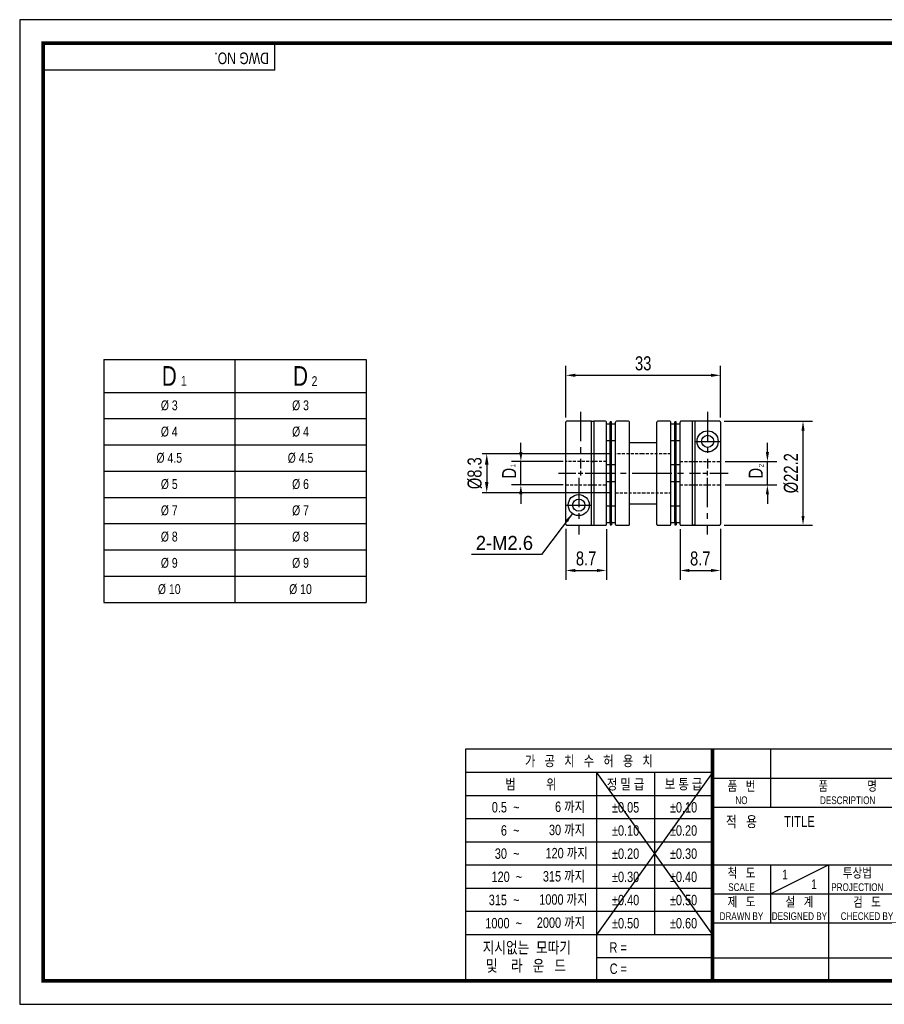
# Model space of a CAD drawing. Header units: millimetres. Extents: x 0 to 297, y 0 to 210.
# Tile 1 of 2: x 0 to 184, y 0 to 210. Entities that reach past the tile are written whole.
import ezdxf
from ezdxf.enums import TextEntityAlignment as Align

# ---------------------------------------------------------------- set-up
doc = ezdxf.new("R2010")
doc.units = ezdxf.units.MM
doc.header["$LTSCALE"] = 5
for name, pattern in [('CENTER', [2, 1.25, -0.25, 0.25, -0.25]), ('CENTER2', [1.125, 0.75, -0.125, 0.125, -0.125]), ('DASHED', [0.75, 0.5, -0.25]), ('HIDDEN', [0.375, 0.25, -0.125]), ('HIDDEN2', [0.1875, 0.125, -0.0625]), ('PHANTOM2', [1.25, 0.625, -0.125, 0.125, -0.125, 0.125, -0.125])]:
    doc.linetypes.add(name, pattern=pattern)
doc.layers.get('0').update_dxf_attribs({"linetype": 'CONTINUOUS'})
doc.layers.get('Defpoints').update_dxf_attribs({"linetype": 'CONTINUOUS'})
for name, color, linetype in [('BM', 2, 'CONTINUOUS'), ('C', 1, 'CENTER2'), ('CT', 1, 'CENTER'), ('D', 7, 'CONTINUOUS'), ('DIM', 7, 'CONTINUOUS'), ('H', 3, 'HIDDEN'), ('HD', 4, 'DASHED'), ('P', 4, 'PHANTOM2')]:
    doc.layers.add(name, color=color, linetype=linetype)
doc.styles.get("Standard").update_dxf_attribs({"font": 'Gulim.ttf', "width": 0.8, "height": 3})
doc.dimstyles.new('LIM', dxfattribs={"dimtxt": 2, "dimasz": 2, "dimexe": 2, "dimexo": 1, "dimgap": 1, "dimtad": 1, "dimdec": 3, "dimzin": 9, "dimdsep": 46, "dimtxsty": 'Standard', "dimcen": 3, "dimclrd": 1, "dimclre": 1, "dimadec": 0, "dimazin": 0, "dimtfac": 1, "dimtdec": 3, "dimtmove": 0, "dimatfit": 3, "dimfxl": 0, "dimtolj": 1, "dimtzin": 0, "dimarcsym": 0})
doc.dimstyles.get("Standard").update_dxf_attribs({"dimtxt": 0.18, "dimasz": 0.18, "dimexe": 0.18, "dimexo": 0.0625, "dimgap": 0.09, "dimtad": 0, "dimtih": 1, "dimtoh": 1, "dimdec": 4, "dimzin": 0, "dimdsep": 46, "dimtxsty": 'Standard', "dimcen": 0.09, "dimadec": 0, "dimazin": 0, "dimtfac": 1, "dimtdec": 4, "dimtofl": 0, "dimtmove": 0, "dimatfit": 3, "dimfxl": 0, "dimtolj": 1, "dimtzin": 0, "dimarcsym": 0})

# ---------------------------------------------------------------- blocks, each defined once
blk = doc.blocks.new('*D7')
at = {"layer": 'Defpoints', "color": 0}
for p in [(149.52, 115.77), (159.52, 115.77), (149.52, 110.77)]:
    blk.add_point(p, dxfattribs=at)
at = {"layer": 'DIM', "color": 1, "lineweight": -2}
for p, q in [((159.52, 117.77), (159.52, 119.77)), ((150.52, 115.77), (161.52, 115.77)), ((159.52, 110.77), (159.52, 115.77)), ((150.52, 110.77), (161.52, 110.77)), ((159.52, 108.77), (159.52, 106.77))]:
    blk.add_line(p, q, dxfattribs=at)
at = {"layer": 'DIM', "color": 1}
for points in [[(159.19, 117.77), (159.85, 117.77), (159.52, 115.77)], [(159.19, 108.77), (159.85, 108.77), (159.52, 110.77)]]:
    blk.add_solid(points, dxfattribs=at)
at = {"layer": 'DIM', "color": 0, "insert": (157.02, 113.27), "char_height": 3, "attachment_point": 5, "rotation": 90}
blk.add_mtext('\\A1;D', dxfattribs=at)
blk = doc.blocks.new('*D8')
at = {"layer": 'Defpoints', "color": 0}
for p in [(149.32, 124.37), (167.12, 124.37), (149.32, 102.17)]:
    blk.add_point(p, dxfattribs=at)
at = {"layer": 'DIM', "color": 1, "lineweight": -2}
for p, q in [((150.32, 124.37), (169.12, 124.37)), ((167.12, 104.17), (167.12, 122.37)), ((150.32, 102.17), (169.12, 102.17))]:
    blk.add_line(p, q, dxfattribs=at)
at = {"layer": 'DIM', "color": 1}
for points in [[(166.79, 122.37), (167.45, 122.37), (167.12, 124.37)], [(166.79, 104.17), (167.45, 104.17), (167.12, 102.17)]]:
    blk.add_solid(points, dxfattribs=at)
at = {"layer": 'DIM', "color": 0, "insert": (164.58, 113.27), "char_height": 3, "attachment_point": 5, "rotation": 90}
blk.add_mtext('\\A1;%%c22.2', dxfattribs=at)
blk = doc.blocks.new('*D9')
at = {"layer": 'Defpoints', "color": 0}
for p in [(140.88, 102.37), (149.52, 102.38), (149.52, 92.53)]:
    blk.add_point(p, dxfattribs=at)
at = {"layer": 'DIM', "color": 1, "lineweight": -2}
for p, q in [((140.88, 101.37), (140.88, 90.53)), ((149.52, 101.38), (149.52, 90.53)), ((142.88, 92.53), (147.52, 92.53))]:
    blk.add_line(p, q, dxfattribs=at)
at = {"layer": 'DIM', "color": 1}
for points in [[(142.88, 92.86), (142.88, 92.2), (140.88, 92.53)], [(147.52, 92.86), (147.52, 92.2), (149.52, 92.53)]]:
    blk.add_solid(points, dxfattribs=at)
at = {"layer": 'DIM', "color": 0, "insert": (145.2, 95.07), "char_height": 3, "attachment_point": 5}
blk.add_mtext('\\A1;8.7', dxfattribs=at)
blk = doc.blocks.new('*D10')
at = {"layer": 'Defpoints', "color": 0}
for p in [(116.52, 102.38), (125.16, 102.37), (125.16, 92.53)]:
    blk.add_point(p, dxfattribs=at)
at = {"layer": 'DIM', "color": 1, "lineweight": -2}
for p, q in [((116.52, 101.38), (116.52, 90.53)), ((125.16, 101.37), (125.16, 90.53)), ((118.52, 92.53), (123.16, 92.53))]:
    blk.add_line(p, q, dxfattribs=at)
at = {"layer": 'DIM', "color": 1}
for points in [[(118.52, 92.86), (118.52, 92.2), (116.52, 92.53)], [(123.16, 92.86), (123.16, 92.2), (125.16, 92.53)]]:
    blk.add_solid(points, dxfattribs=at)
at = {"layer": 'DIM', "color": 0, "insert": (120.84, 95.07), "char_height": 3, "attachment_point": 5}
blk.add_mtext('\\A1;8.7', dxfattribs=at)
blk = doc.blocks.new('*D11')
at = {"layer": 'Defpoints', "color": 0}
for p in [(106.92, 115.77), (116.92, 115.77), (116.92, 110.77)]:
    blk.add_point(p, dxfattribs=at)
at = {"layer": 'DIM', "color": 1, "lineweight": -2}
for p, q in [((106.92, 117.77), (106.92, 119.77)), ((115.92, 115.77), (104.92, 115.77)), ((106.92, 110.77), (106.92, 115.77)), ((115.92, 110.77), (104.92, 110.77)), ((106.92, 108.77), (106.92, 106.77))]:
    blk.add_line(p, q, dxfattribs=at)
at = {"layer": 'DIM', "color": 1}
for points in [[(106.59, 117.77), (107.25, 117.77), (106.92, 115.77)], [(106.59, 108.77), (107.25, 108.77), (106.92, 110.77)]]:
    blk.add_solid(points, dxfattribs=at)
at = {"layer": 'DIM', "color": 0, "insert": (104.42, 113.27), "char_height": 3, "attachment_point": 5, "rotation": 90}
blk.add_mtext('\\A1;D', dxfattribs=at)
blk = doc.blocks.new('*D12')
at = {"layer": 'Defpoints', "color": 0}
for p in [(149.52, 134.15), (116.52, 124.16), (149.52, 124.17)]:
    blk.add_point(p, dxfattribs=at)
at = {"layer": 'DIM', "color": 1, "lineweight": -2}
for p, q in [((116.52, 125.16), (116.52, 136.15)), ((149.52, 125.17), (149.52, 136.15)), ((118.52, 134.15), (147.52, 134.15))]:
    blk.add_line(p, q, dxfattribs=at)
at = {"layer": 'DIM', "color": 1}
for points in [[(118.52, 134.49), (118.52, 133.82), (116.52, 134.15)], [(147.52, 134.49), (147.52, 133.82), (149.52, 134.15)]]:
    blk.add_solid(points, dxfattribs=at)
at = {"layer": 'DIM', "color": 0, "insert": (133.02, 136.69), "char_height": 3, "attachment_point": 5}
blk.add_mtext('\\A1;33', dxfattribs=at)
blk = doc.blocks.new('*D16')
at = {"layer": 'D', "color": 1, "lineweight": -2}
for p, q in [((126.12, 117.42), (98.64, 117.42)), ((99.64, 115.12), (99.64, 111.42)), ((126.12, 109.12), (98.64, 109.12))]:
    blk.add_line(p, q, dxfattribs=at)
at = {"layer": 'D', "color": 1}
for points in [[(99.26, 115.12), (100.02, 115.12), (99.64, 117.42)], [(99.26, 111.42), (100.02, 111.42), (99.64, 109.12)]]:
    blk.add_solid(points, dxfattribs=at)
at = {"layer": 'Defpoints', "color": 0}
for p in [(127.12, 117.42), (99.64, 109.12), (127.12, 109.12)]:
    blk.add_point(p, dxfattribs=at)
at = {"layer": 'D', "insert": (97.1, 113.27), "char_height": 3, "attachment_point": 5, "rotation": 90}
blk.add_mtext('\\A1;%%C8.3', dxfattribs=at)

msp = doc.modelspace()

# ---------------------------------------------------------------- linework, layer by layer
for p, q in [((54.43705, 199.23234), (54.43705, 205)), ((54.43705, 199.23234), (5, 199.23234)), ((17.9166, 137.51629), (17.9166, 85.71629)), ((17.9166, 137.51629), (73.9166, 137.51629)), ((73.9166, 137.51629), (73.9166, 85.71629)), ((95.07575, 54.43705), (95.07575, 5)), ((147.8086, 54.43705), (95.07575, 54.43705)), ((292, 54.43705), (147.8086, 54.43705)), ((147.8086, 54.43705), (147.8086, 5)), ((160.16787, 54.43705), (160.16787, 42.07779)), ((147.8086, 49.42948), (95.07575, 49.42948)), ((147.8086, 49.42948), (123.09008, 14.82355)), ((123.09008, 49.42948), (147.8086, 14.82355)), ((123.09008, 49.42948), (123.09008, 5)), ((135.44934, 49.42948), (135.44934, 14.82355)), ((147.8086, 48.25742), (292, 48.25742)), ((147.8086, 44.48577), (95.07575, 44.48577)), ((147.8086, 42.07779), (292, 42.07779)), ((147.8086, 39.54207), (95.07575, 39.54207)), ((147.8086, 34.59837), (95.07575, 34.59837)), ((147.8086, 29.65466), (95.07575, 29.65466)), ((147.8086, 29.71852), (292, 29.71852)), ((160.16787, 23.53889), (172.52713, 29.71852)), ((160.16787, 29.71852), (160.16787, 17.35926)), ((172.52713, 29.71852), (172.52713, 5)), ((147.8086, 24.71096), (95.07575, 24.71096)), ((147.8086, 23.53889), (221.96418, 23.53889)), ((147.8086, 19.76725), (95.07575, 19.76725)), ((147.8086, 17.35926), (292, 17.35926)), ((147.8086, 14.82355), (95.07575, 14.82355)), ((147.8086, 9.87984), (123.09008, 9.87984)), ((147.8086, 9.87984), (221.96418, 9.87984))]:
    msp.add_line(p, q)
at = {"color": 4}
for p, q in [((45.9166, 137.51629), (45.9166, 85.71629)), ((17.9166, 130.51629), (73.9166, 130.51629))]:
    msp.add_line(p, q, dxfattribs=at)
at = {"color": 1}
for p, q in [((17.9166, 124.91629), (73.9166, 124.91629)), ((17.9166, 119.31629), (73.9166, 119.31629)), ((17.9166, 113.71629), (73.9166, 113.71629)), ((17.9166, 108.11629), (73.9166, 108.11629)), ((17.9166, 102.51629), (73.9166, 102.51629)), ((17.9166, 96.91629), (73.9166, 96.91629)), ((17.9166, 91.31629), (73.9166, 91.31629))]:
    msp.add_line(p, q, dxfattribs=at)
at = {"color": 0}
msp.add_line((17.9166, 85.71629), (73.9166, 85.71629), dxfattribs=at)
msp.add_lwpolyline([(297, 210), (0, 210), (0, 0), (297, 0)], close=True)
msp.add_lwpolyline([(292, 205, 0.8, 0.8, 0), (5, 205, 0.8, 0.8, 0), (5, 5, 0.8, 0.8, 0), (292, 5, 0.8, 0.8, 0)], format="xyseb", close=True)
at = {"const_width": 0.82395}
msp.add_lwpolyline([(147.8086, 5), (147.8086, 54.43705)], dxfattribs=at)
at = {"layer": 'BM', "linetype": 'Continuous'}
for p, q in [((116.51913, 102.37946), (116.51913, 124.15651)), ((122.01246, 124.36798), (116.71913, 124.36798)), ((116.72606, 124.35672), (116.71913, 124.36798)), ((116.71913, 124.35672), (116.72606, 124.35672)), ((122.01246, 102.17925), (122.01246, 124.36798)), ((122.01246, 124.35672), (122.51246, 124.35672)), ((122.51246, 124.36798), (122.51246, 102.17925)), ((124.95913, 124.36798), (122.51246, 124.36798)), ((125.15913, 102.36798), (125.15913, 124.16798)), ((125.98913, 123.60297), (125.98913, 124.26198)), ((126.28913, 124.26198), (125.98913, 124.26198)), ((126.28913, 123.60297), (126.28913, 124.26198)), ((127.11913, 102.36798), (127.11913, 124.16798)), ((129.91913, 124.36798), (127.31913, 124.36798)), ((130.11913, 102.36798), (130.11913, 124.16798)), ((135.91913, 102.36798), (135.91913, 124.16798)), ((138.71913, 124.36798), (136.11913, 124.36798)), ((138.91913, 102.36798), (138.91913, 124.16798)), ((139.74913, 123.60297), (139.74913, 124.26198)), ((140.04913, 124.26198), (139.74913, 124.26198)), ((140.04913, 123.60297), (140.04913, 124.26198)), ((140.87913, 102.36798), (140.87913, 124.16798)), ((143.5258, 124.36798), (141.07913, 124.36798)), ((143.5258, 102.17925), (143.5258, 124.36798)), ((144.0258, 124.36798), (143.5258, 124.36798)), ((144.0258, 124.36798), (144.0258, 102.16798)), ((149.31913, 124.36798), (144.0258, 124.36798)), ((149.51913, 124.16778), (149.51913, 102.37946)), ((125.98913, 123.76798), (125.15913, 123.76798)), ((125.98913, 114.85297), (125.98913, 123.60297)), ((127.11913, 123.76798), (126.28913, 123.76798)), ((126.28913, 114.85297), (126.28913, 123.60297)), ((139.74913, 123.76798), (138.91913, 123.76798)), ((139.74913, 114.85297), (139.74913, 123.60297)), ((140.87913, 123.76798), (140.04913, 123.76798)), ((140.04913, 114.85297), (140.04913, 123.60297)), ((125.15913, 120.26798), (125.98913, 120.26798)), ((126.28913, 120.26798), (127.11913, 120.26798)), ((132.8705, 119.76798), (130.11913, 119.76798)), ((135.91913, 119.76798), (132.8705, 119.76798)), ((138.91913, 120.26798), (139.74913, 120.26798)), ((140.04913, 120.26798), (140.87913, 120.26798)), ((125.98913, 115.02999), (125.15913, 115.02999)), ((125.98913, 111.67099), (125.98913, 114.85297)), ((127.11913, 115.02999), (126.28913, 115.02999)), ((126.28913, 111.67099), (126.28913, 114.85297)), ((139.74913, 115.02999), (138.91913, 115.02999)), ((139.74913, 111.67099), (139.74913, 114.85297)), ((140.87913, 115.02999), (140.04913, 115.02999)), ((140.04913, 111.67099), (140.04913, 114.85297)), ((125.15913, 111.52999), (125.98913, 111.52999)), ((125.98913, 102.921), (125.98913, 111.67099)), ((126.28913, 102.921), (126.28913, 111.67099)), ((126.28913, 111.52999), (127.11913, 111.52999)), ((138.91913, 111.52999), (139.74913, 111.52999)), ((139.74913, 102.921), (139.74913, 111.67099)), ((140.04913, 102.921), (140.04913, 111.67099)), ((140.04913, 111.52999), (140.87913, 111.52999)), ((125.98913, 106.26798), (125.15913, 106.26798)), ((127.11913, 106.26798), (126.28913, 106.26798)), ((130.11913, 106.76798), (132.8705, 106.76798)), ((132.8705, 106.76798), (135.91913, 106.76798)), ((139.74913, 106.26798), (138.91913, 106.26798)), ((140.87913, 106.26798), (140.04913, 106.26798)), ((125.98913, 102.921), (125.98913, 102.26199)), ((126.28913, 102.921), (126.28913, 102.26199)), ((139.74913, 102.921), (139.74913, 102.26199)), ((140.04913, 102.921), (140.04913, 102.26199)), ((116.71913, 102.17925), (122.01246, 102.17925)), ((119.2658, 102.16798), (124.95913, 102.16798)), ((122.01246, 102.17925), (122.51246, 102.17925)), ((125.15913, 102.76798), (125.98913, 102.76798)), ((125.98913, 102.26199), (126.28913, 102.26199)), ((126.28913, 102.76798), (127.11913, 102.76798)), ((127.31913, 102.16798), (129.91913, 102.16798)), ((136.11913, 102.16798), (138.71913, 102.16798)), ((138.91913, 102.76798), (139.74913, 102.76798)), ((139.74913, 102.26199), (140.04913, 102.26199)), ((140.04913, 102.76798), (140.87913, 102.76798)), ((141.07913, 102.16798), (144.0258, 102.16798)), ((144.0258, 102.17925), (143.5258, 102.17925)), ((144.0258, 102.16798), (149.31913, 102.16798)), ((149.31219, 102.17925), (149.31913, 102.16798)), ((149.31913, 102.17925), (149.31219, 102.17925))]:
    msp.add_line(p, q, dxfattribs=at)
at = {"layer": 'BM'}
for p, q in [((122.01246, 115.76798), (122.51246, 115.76798)), ((143.5258, 115.76799), (144.0258, 115.76799)), ((122.01246, 110.76798), (122.51246, 110.76798)), ((143.5258, 110.76799), (144.0258, 110.76799))]:
    msp.add_line(p, q, dxfattribs=at)
at = {"layer": 'BM', "linetype": 'Continuous'}
for centre, radius in [((146.77246, 120.06798), 2.25), ((146.77246, 120.06798), 1.3), ((119.2658, 106.46798), 2.25), ((119.2658, 106.46798), 1.3)]:
    msp.add_circle(centre, radius, dxfattribs=at)
for centre, radius, start, end in [((116.71923, 124.15661), 0.2001, 90.0292849, 180.0299711), ((124.95913, 124.16798), 0.2, 0, 90), ((127.31913, 124.16798), 0.2, 90, 180), ((129.91913, 124.16798), 0.2, 0, 90), ((136.11913, 124.16798), 0.2, 90, 180), ((138.71913, 124.16798), 0.2, 0, 90), ((141.07913, 124.16798), 0.2, 90, 180), ((149.31903, 124.16788), 0.2001, 359.9699804, 89.9707636), ((116.71923, 102.37935), 0.2001, 179.9699804, 269.9707636), ((124.95913, 102.36798), 0.2, 270, 0), ((127.31913, 102.36798), 0.2, 180, 270), ((129.91913, 102.36798), 0.2, 270, 0), ((136.11913, 102.36798), 0.2, 180, 270), ((138.71913, 102.36798), 0.2, 270, 0), ((141.07913, 102.36798), 0.2, 180, 270), ((149.31903, 102.37935), 0.2001, 270.0292849, 0.0299711)]:
    msp.add_arc(centre, radius, start, end, dxfattribs=at)
at = {"layer": 'C'}
msp.add_line((147.8086, 49.42948), (147.8086, 49.39613), dxfattribs=at)
at = {"layer": 'CT'}
for p, q in [((119.6658, 126.35672), (119.6658, 114.26275)), ((146.77246, 126.35894), (146.77246, 114.26942)), ((119.6658, 113.76275), (119.6658, 112.76275)), ((146.67246, 113.7672), (146.67246, 112.7672)), ((114.91913, 113.26198), (118.6658, 113.26259)), ((119.1658, 113.26267), (120.1658, 113.26283)), ((119.2658, 112.26275), (119.2658, 100.16798)), ((120.6658, 113.26291), (132.8705, 113.26489)), ((132.8705, 113.26502), (145.27246, 113.26704)), ((145.77246, 113.26712), (146.77246, 113.26728)), ((146.67246, 112.2672), (146.67246, 100.16798)), ((147.27246, 113.26736), (151.11913, 113.26798))]:
    msp.add_line(p, q, dxfattribs=at)
at = {"layer": 'D', "color": 1, "linetype": 'CENTER'}
for p, q in [((144.07246, 120.06798), (149.47246, 120.06798)), ((116.5658, 106.46798), (121.9658, 106.46798))]:
    msp.add_line(p, q, dxfattribs=at)
at = {"layer": 'D', "color": 4, "linetype": 'HIDDEN2'}
for p, q in [((140.87913, 115.76799), (143.5258, 115.76799)), ((144.0258, 115.76799), (149.51913, 115.76799)), ((140.87913, 110.76799), (143.5258, 110.76799)), ((144.0258, 110.76799), (149.51913, 110.76799))]:
    msp.add_line(p, q, dxfattribs=at)
at = {"layer": 'H'}
msp.add_line((147.8086, 49.31275), (147.8086, 49.27106), dxfattribs=at)
at = {"layer": 'HD', "linetype": 'HIDDEN2'}
for p, q in [((126.28913, 123.76798), (125.98913, 123.76798)), ((140.04913, 123.76798), (139.74913, 123.76798)), ((125.98913, 120.26798), (126.28913, 120.26798)), ((139.74913, 120.26798), (140.04913, 120.26798)), ((122.41246, 115.76798), (116.51913, 115.76798)), ((125.15913, 115.76798), (122.51246, 115.76798)), ((132.8705, 117.41798), (127.11913, 117.41798)), ((138.91913, 117.41798), (132.8705, 117.41798)), ((116.51913, 110.76798), (122.41246, 110.76798)), ((122.51246, 110.76798), (125.15913, 110.76798)), ((127.11913, 109.11798), (132.8705, 109.11798)), ((132.8705, 109.11798), (138.91913, 109.11798)), ((126.28913, 106.268), (125.98913, 106.268)), ((126.28913, 106.26798), (125.98913, 106.26798)), ((140.04913, 106.268), (139.74913, 106.268)), ((140.04913, 106.26798), (139.74913, 106.26798)), ((125.98913, 102.768), (126.28913, 102.768)), ((125.98913, 102.76798), (126.28913, 102.76798)), ((139.74913, 102.768), (140.04913, 102.768)), ((139.74913, 102.76798), (140.04913, 102.76798))]:
    msp.add_line(p, q, dxfattribs=at)
at = {"layer": 'P'}
msp.add_line((147.8086, 49.22104), (147.8086, 49.16267), dxfattribs=at)

# ---------------------------------------------------------------- texts
for s, insert, char_height, width, attachment_point in [('D', (31.9166, 134.01629), 4.2, 28, 5), ('D', (59.9166, 134.01629), 4.2, 28, 5), ('1', (34.41242, 134.04117), 2.1, 6.3, 1), ('2', (62.2828, 133.96071), 2.1, 3.36, 1)]:
    msp.add_mtext(s, dxfattribs=dict(insert=insert, char_height=char_height, width=width, attachment_point=attachment_point))
at = {"ltscale": 25.4, "char_height": 2.1, "width": 28, "attachment_point": 5}
for s, insert in [('%%C{\\f??|b0|i0|c0|p49; \\f??|b0|i0|c129|p49;3}', (31.9166, 127.71629)), ('%%C{\\f??|b0|i0|c0|p49; \\f??|b0|i0|c129|p49;3}', (59.9166, 127.71629)), ('%%C{\\f??|b0|i0|c0|p49; \\f??|b0|i0|c129|p49;4}', (31.9166, 122.11629)), ('%%C{\\f??|b0|i0|c0|p49; \\f??|b0|i0|c129|p49;4}', (59.9166, 122.11629)), ('%%C{\\f??|b0|i0|c0|p49; \\f??|b0|i0|c129|p49;4.5}', (31.9166, 116.51629)), ('%%C{\\f??|b0|i0|c0|p49; \\f??|b0|i0|c129|p49;4.5}', (59.9166, 116.51629)), ('%%C{\\f??|b0|i0|c0|p49; \\f??|b0|i0|c129|p49;5}', (31.9166, 110.91629)), ('%%C{\\f??|b0|i0|c0|p49; \\f??|b0|i0|c129|p49;6}', (59.9166, 110.91629)), ('%%C{\\f??|b0|i0|c0|p49; \\f??|b0|i0|c129|p49;7}', (31.9166, 105.31629)), ('%%C{\\f??|b0|i0|c0|p49; \\f??|b0|i0|c129|p49;7}', (59.9166, 105.31629)), ('%%C{\\f??|b0|i0|c0|p49; \\f??|b0|i0|c129|p49;8}', (31.9166, 99.71629)), ('%%C{\\f??|b0|i0|c0|p49; \\f??|b0|i0|c129|p49;8}', (59.9166, 99.71629)), ('%%C{\\f??|b0|i0|c0|p49; 9}', (31.9166, 94.11629)), ('%%C{\\f??|b0|i0|c0|p49; \\f??|b0|i0|c129|p49;9}', (59.9166, 94.11629)), ('%%C{\\f??|b0|i0|c0|p49; \\f??|b0|i0|c129|p49;10}', (31.9166, 88.51629)), ('%%C{\\f??|b0|i0|c0|p49; \\f??|b0|i0|c129|p49;10}', (59.9166, 88.51629))]:
    msp.add_mtext(s, dxfattribs=dict(at, insert=insert))
at = {"layer": 'D', "width": 0.8}
msp.add_text('DWG NO.', height=2.471852, rotation=180, dxfattribs=at).set_placement((53.16809, 203.00065))
for s, height, p in [('가   공   치   수   허   용   치', 2.2246672, (121.44218, 51.93326)), ('범          위', 2.2246672, (109.08292, 46.95763)), ('정 밀 급', 2.224667, (129.26971, 46.95763)), ('보 통 급', 2.224667, (141.62897, 46.95763)), ('품   번', 2.059877, (153.98824, 46.60952)), ('품              명', 2.0598771, (176.64688, 46.60952)), ('NO', 1.647902, (153.98824, 43.5197)), ('DESCRIPTION', 1.6479017, (176.64688, 43.5197)), ('%%p0.05', 2.224667, (129.26971, 42.01392)), ('%%p0.10', 2.224667, (141.62897, 42.01392)), ('적   용', 2.307062, (153.98824, 38.98797)), ('TITLE', 2.307062, (166.3475, 38.98797)), ('%%p0.10', 2.224667, (129.26971, 37.07022)), ('%%p0.20', 2.224667, (141.62897, 37.07022)), ('%%p0.20', 2.224667, (129.26971, 32.12651)), ('%%p0.30', 2.224667, (141.62897, 32.12651)), ('척   도', 2.059877, (153.98824, 28.07062)), ('투상법', 2.059877, (178.70676, 28.07062)), ('%%p0.30', 2.224667, (129.26971, 27.18281)), ('%%p0.40', 2.224667, (141.62897, 27.18281)), ('1', 2.05988, (163.25768, 27.65865)), ('SCALE', 1.647902, (153.98824, 24.98081)), ('1', 2.05988, (169.43731, 25.59877)), ('PROJECTION', 1.647902, (178.70676, 24.98081)), ('%%p0.40', 2.224667, (129.26971, 22.2391)), ('%%p0.50', 2.224667, (141.62897, 22.2391)), ('제   도', 2.059877, (153.98824, 21.89099)), ('설   계', 2.059877, (166.3475, 21.89099)), ('검   도', 2.059877, (180.76664, 21.89099)), ('%%p0.50', 2.224667, (129.26971, 17.2954)), ('%%p0.60', 2.224667, (141.62897, 17.2954))]:
    msp.add_text(s, height=height, dxfattribs=at).set_placement(p, align=Align.MIDDLE)
for s, height, p in [('DRAWN BY', 1.647902, (153.98824, 17.97719)), ('DESIGNED BY', 1.6479017, (166.3475, 17.97719)), ('CHECKED BY', 1.647902, (180.76664, 17.97719))]:
    msp.add_text(s, height=height, dxfattribs=at).set_placement(p, align=Align.CENTER)
at = {"layer": 'D', "linetype": 'ByBlock', "width": 0.8}
for s, height, p in [('지시없는  모따기', 2.471852, (98.78304, 10.86753)), ('및    라   운   드', 2.4718525, (99.46232, 6.99683))]:
    msp.add_text(s, height=height, dxfattribs=at).set_placement(p)
at = {"layer": 'D', "width": 0.8}
for s, p in [('R = ', (125.83895, 10.9999)), ('C = ', (125.87797, 6.47764))]:
    msp.add_text(s, height=2.224667, dxfattribs=at).set_placement(p)
at = {"layer": 'D', "char_height": 2.224667, "attachment_point": 6}
for s, insert, width in [('0.5  ~', (106.61106, 42.01392), 8.2310624), ('6 까지', (120.61823, 42.01392), 9.8035318), ('6  ~', (106.61106, 37.07022), 8.2310216), ('30 까지', (120.61823, 37.07022), 9.8034906), ('120 까지', (121.17583, 32.12651), 12.6524242), ('30  ~', (106.61106, 32.12651), 8.2310216), ('120  ~', (107.1976, 27.18281), 8.9379913), ('315 까지', (120.61823, 27.18281), 12.0977814), ('315  ~', (106.61106, 22.2391), 9.885083), ('1000 까지', (121.14261, 22.2391), 13.3822846), ('2000 까지', (120.61823, 17.2954), 12.974319), ('1000  ~', (107.17041, 17.2954), 14.528725)]:
    msp.add_mtext(s, dxfattribs=dict(at, insert=insert, width=width))
at = {"layer": 'DIM'}
msp.add_text('2-M2.6', height=3, dxfattribs=at).set_placement((97.30419, 96.90445))
at = {"layer": 'DIM', "char_height": 1, "attachment_point": 1, "rotation": 90}
for s, insert, width in [('1', (104.73654, 114.52986), 1.3), ('2', (157.70707, 114.52986), 2.7)]:
    msp.add_mtext(s, dxfattribs=dict(at, insert=insert, width=width))

# ---------------------------------------------------------------- dimensions: what is measured, and where the dimension line sits
at = {"layer": 'D'}
dim = msp.add_linear_dim(base=(99.63922, 109.11798), p1=(127.11913, 117.41798), p2=(127.11913, 109.11798), angle=90, text='%%C8.3', dimstyle='Standard', override={"dimtxt": 2, "dimasz": 2.3, "dimexe": 1, "dimexo": 1, "dimgap": 1, "dimtad": 1, "dimtih": 0, "dimtoh": 0, "dimzin": 8, "dimcen": 1, "dimclrd": 1, "dimclre": 1, "dimclrt": 256, "dimadec": 4, "dimazin": 2, "dimtfac": 0.5, "dimtix": 1, "dimtofl": 1, "dimtmove": 2, "dimtzin": 8}, dxfattribs=at)
dim.commit()
dim.dimension.update_dxf_attribs({"geometry": '*D16', "text_midpoint": (97.10127, 113.26798)})
at = {"layer": 'DIM'}
dim = msp.add_linear_dim(base=(149.51913, 134.15285), p1=(116.51913, 124.15661), p2=(149.51913, 124.16778), dimstyle='LIM', dxfattribs=at)
dim.commit()
dim.dimension.update_dxf_attribs({"geometry": '*D12', "text_midpoint": (133.01913, 136.6908)})
for base, p1, p2, text, picture, middle in [((167.12087, 124.36798), (149.31913, 102.16798), (149.31913, 124.36798), '%%c<>', '*D8', (164.58292, 113.26798)), ((106.91913, 115.76798), (116.91913, 110.76798), (116.91913, 115.76798), 'D', '*D11', (104.41713, 113.26798)), ((159.51913, 115.76798), (149.51913, 110.76798), (149.51913, 115.76798), 'D', '*D7', (157.01713, 113.26798))]:
    dim = msp.add_linear_dim(base=base, p1=p1, p2=p2, angle=90, text=text, dimstyle='LIM', dxfattribs=at)
    dim.commit()
    dim.dimension.update_dxf_attribs({"geometry": picture, "text_midpoint": middle})
for base, p1, p2, picture, middle in [((125.15913, 92.52966), (116.51913, 102.37946), (125.15913, 102.36798), '*D10', (120.83913, 95.06961)), ((149.51913, 92.52966), (140.87913, 102.36798), (149.51913, 102.37946), '*D9', (145.19913, 95.06961))]:
    dim = msp.add_linear_dim(base=base, p1=p1, p2=p2, text='8.7', dimstyle='LIM', dxfattribs=at)
    dim.commit()
    dim.dimension.update_dxf_attribs({"geometry": picture, "text_midpoint": middle})

# ---------------------------------------------------------------- leaders
msp.add_leader([(117.91332, 104.66985), (111.35806, 95.95456), (96.3802, 95.95456)], dimstyle='LIM', override={"dimgap": 1, "dimtad": 0}, dxfattribs=at)

doc.saveas('drawing.dxf')
